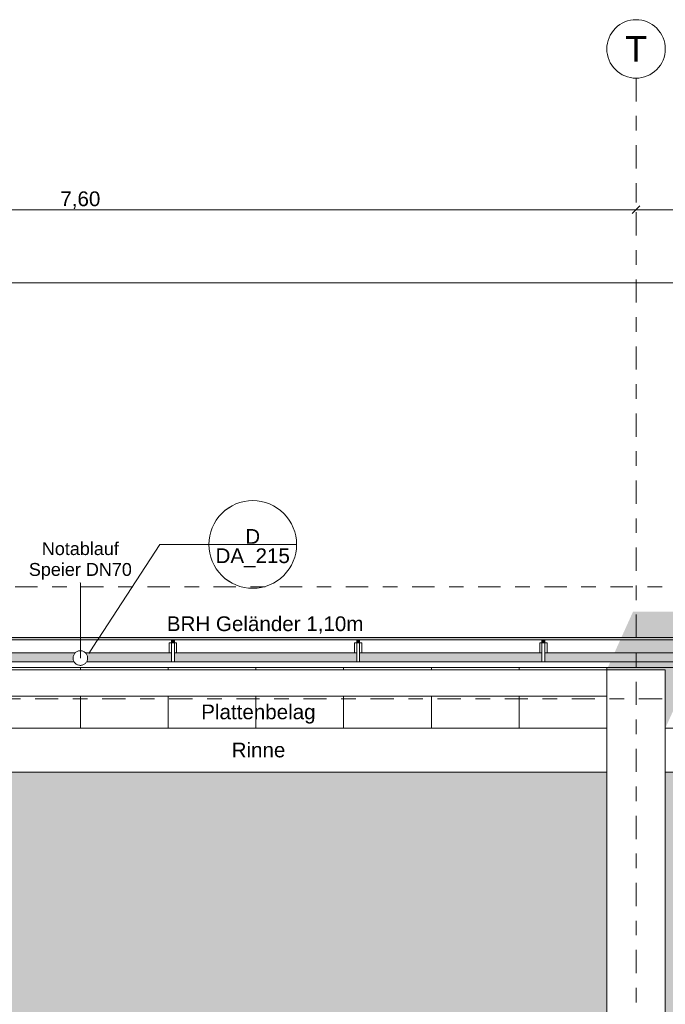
# Model space of a CAD drawing. Header units: metres. Extents: x -180 to 4, y -47 to 4.
# Tile 81 of 256: x -156.84 to -152.42, y -2.54 to 4.2. Entities that reach past the tile are written whole.
import ezdxf

# ---------------------------------------------------------------- set-up
doc = ezdxf.new("R2010")
doc.units = ezdxf.units.M
doc.header["$LTSCALE"] = 0.05
doc.header["$PDMODE"] = 1
doc.header["$PDSIZE"] = -2
for name, pattern in [('ISO-02 Strichlinie', [3.81, 3.048, -0.762]), ('ISO-10 Strichpunktlinie', [4.699, 3.048, -0.762, 0.127, -0.762]), ('Linienart-53', [5.291531, 3.175, -1.058062, 0.352704, -0.705764])]:
    doc.linetypes.add(name, pattern=pattern)
doc.layers.get('0').update_dxf_attribs({"lineweight": 25})
for name, color, linetype, lineweight, true_color in [('30 -36 Dächer- 3 Dachbeläge', 7, 'Continuous', 15, 0x9999ff), ('30 -36 Dächer- 4 Dachbekleidungen', 7, 'Continuous', 9, 0xccccff), ('70 -72 Beschriftung- 1 Beschriftung allgemein', 7, 'Continuous', 9, 0xff6633), ('70 -72 Beschriftung- 7 Detailverweise', 7, 'Continuous', 9, 0x00dd00), ('70 -72 Beschriftung- 7 Detailverweise Linie', 7, 'Continuous', 9, 0x00dd00), ('70 -76 Bemaßung- 2 Allgemein', 7, 'Continuous', 5, 0x6666cc)]:
    doc.layers.add(name, color=color, linetype=linetype, lineweight=lineweight, true_color=true_color)
for name, color, linetype, lineweight in [('40 -41 Abwasser_Wasser_Gas- 2 Wasser-1', 7, 'Continuous', 15), ('60- 61 allgemeine Ausstattung- 4 Terrassen', 7, 'Continuous', 9), ('70 -71 Achsen- 1 Gebäudeachsen', 7, 'Linienart-53', 18), ('70 -72 Beschriftung-14 Schatten', 7, 'Continuous', 5), ('Keine', 7, 'Continuous', 9)]:
    doc.layers.add(name, color=color, linetype=linetype, lineweight=lineweight)
doc.styles.add('Arial', font='arial.ttf')
doc.dimstyles.new('k+k_klein', dxfattribs={"dimtxt": 0.075516, "dimasz": 0.05302, "dimexe": 0.05, "dimexo": 0.15, "dimgap": 0.005, "dimtad": 1, "dimdec": 3, "dimtxsty": 'Arial', "dimblk": 'VW_SLASH-2', "dimblk1": 'VW_SLASH-2', "dimblk2": 'VW_SLASH-2', "dimcen": 0, "dimdle": 0.025, "dimadec": 3, "dimazin": 0, "dimtfac": 0.75, "dimtdec": 3, "dimtix": 1, "dimtmove": 0, "dimatfit": 0, "dimldrblk": 'VW_FILLEDARROW', "dimfxl": 0.1, "dimfxlon": 1, "dimfrac": 2, "dimtolj": 1, "dimarcsym": 0})

# ---------------------------------------------------------------- blocks, each defined once
blk = doc.blocks.new('Gruppe-807')
at = {"layer": '70 -72 Beschriftung- 1 Beschriftung allgemein', "linetype": 'Continuous', "lineweight": 0}
blk.add_hatch(color=30, dxfattribs=at).paths.add_polyline_path([(-156.4218, 0.3446), (-156.421, 0.3476), (-156.4202, 0.3446)])
at = {"layer": '70 -72 Beschriftung- 1 Beschriftung allgemein', "lineweight": 5, "flags": 128}
blk.add_lwpolyline([(-156.4218, 0.3446), (-156.421, 0.3476), (-156.4202, 0.3446)], close=True, dxfattribs=at)
at = {"layer": '70 -72 Beschriftung- 1 Beschriftung allgemein', "insert": (-156.421, 0.6257), "char_height": 0.088103, "attachment_point": 2, "line_spacing_factor": 0.969685, "style": 'Arial'}
blk.add_mtext('Notablauf\\PSpeier DN70', dxfattribs=at)
at = {"color": 255}
blk.add_wipeout([(-156.3777, -0.192), (-156.3804, -0.1962), (-156.3834, -0.2), (-156.3868, -0.2035), (-156.3906, -0.2067), (-156.3946, -0.2095), (-156.3989, -0.2119), (-156.4034, -0.2138), (-156.4081, -0.2153), (-156.4129, -0.2164), (-156.4177, -0.2169), (-156.4226, -0.217), (-156.4275, -0.2166), (-156.4324, -0.2157), (-156.4371, -0.2144), (-156.4416, -0.2126), (-156.446, -0.2103), (-156.4501, -0.2077), (-156.454, -0.2046), (-156.4575, -0.2012), (-156.4607, -0.1975), (-156.4635, -0.1934), (-156.4658, -0.1892), (-156.4678, -0.1847), (-156.4693, -0.18), (-156.4703, -0.1752), (-156.4709, -0.1703), (-156.471, -0.1654), (-156.4706, -0.1605), (-156.4697, -0.1557), (-156.4683, -0.151), (-156.4665, -0.1464), (-156.4643, -0.142), (-156.4616, -0.1379), (-156.4586, -0.1341), (-156.4552, -0.1305), (-156.4514, -0.1274), (-156.4474, -0.1246), (-156.4431, -0.1222), (-156.4386, -0.1202), (-156.4339, -0.1187), (-156.4291, -0.1177), (-156.4243, -0.1171), (-156.4194, -0.1171), (-156.4145, -0.1175), (-156.4096, -0.1183), (-156.4049, -0.1197), (-156.4004, -0.1215), (-156.396, -0.1237), (-156.3919, -0.1264), (-156.388, -0.1294), (-156.3845, -0.1329), (-156.3813, -0.1366), (-156.3785, -0.1406), (-156.3762, -0.1449), (-156.3742, -0.1494), (-156.3727, -0.1541), (-156.3717, -0.1589), (-156.3711, -0.1638), (-156.371, -0.1687), (-156.3714, -0.1736), (-156.3723, -0.1784), (-156.3737, -0.1831), (-156.3755, -0.1877)], dxfattribs=at).dxf.layer = '40 -41 Abwasser_Wasser_Gas- 2 Wasser-1'
at = {"layer": '40 -41 Abwasser_Wasser_Gas- 2 Wasser-1', "flags": 128}
blk.add_lwpolyline([(-156.3777, -0.192), (-156.3804, -0.1962), (-156.3834, -0.2), (-156.3868, -0.2035), (-156.3906, -0.2067), (-156.3946, -0.2095), (-156.3989, -0.2119), (-156.4034, -0.2138), (-156.4081, -0.2153), (-156.4129, -0.2164), (-156.4177, -0.2169), (-156.4226, -0.217), (-156.4275, -0.2166), (-156.4324, -0.2157), (-156.4371, -0.2144), (-156.4416, -0.2126), (-156.446, -0.2103), (-156.4501, -0.2077), (-156.454, -0.2046), (-156.4575, -0.2012), (-156.4607, -0.1975), (-156.4635, -0.1934), (-156.4658, -0.1892), (-156.4678, -0.1847), (-156.4693, -0.18), (-156.4703, -0.1752), (-156.4709, -0.1703), (-156.471, -0.1654), (-156.4706, -0.1605), (-156.4697, -0.1557), (-156.4683, -0.151), (-156.4665, -0.1464), (-156.4643, -0.142), (-156.4616, -0.1379), (-156.4586, -0.1341), (-156.4552, -0.1305), (-156.4514, -0.1274), (-156.4474, -0.1246), (-156.4431, -0.1222), (-156.4386, -0.1202), (-156.4339, -0.1187), (-156.4291, -0.1177), (-156.4243, -0.1171), (-156.4194, -0.1171), (-156.4145, -0.1175), (-156.4096, -0.1183), (-156.4049, -0.1197), (-156.4004, -0.1215), (-156.396, -0.1237), (-156.3919, -0.1264), (-156.388, -0.1294), (-156.3845, -0.1329), (-156.3813, -0.1366), (-156.3785, -0.1406), (-156.3762, -0.1449), (-156.3742, -0.1494), (-156.3727, -0.1541), (-156.3717, -0.1589), (-156.3711, -0.1638), (-156.371, -0.1687), (-156.3714, -0.1736), (-156.3723, -0.1784), (-156.3737, -0.1831), (-156.3755, -0.1877)], close=True, dxfattribs=at)
at = {"layer": '70 -72 Beschriftung- 1 Beschriftung allgemein'}
blk.add_line((-156.421, -0.167), (-156.421, 0.3476), dxfattribs=at)
blk = doc.blocks.new('Gruppe-876')
at = {"layer": '70 -72 Beschriftung- 7 Detailverweise'}
blk.add_line((0.935, 0), (0.335, 0), dxfattribs=at)
at = {"layer": '70 -72 Beschriftung- 7 Detailverweise', "flags": 128}
blk.add_lwpolyline([(0.935, 0), (0.9336, -0.0294), (0.9292, -0.0585), (0.9221, -0.0871), (0.9122, -0.1148), (0.8996, -0.1414), (0.8844, -0.1667), (0.8669, -0.1903), (0.8471, -0.2121), (0.8253, -0.2319), (0.8017, -0.2494), (0.7764, -0.2646), (0.7498, -0.2772), (0.7221, -0.2871), (0.6935, -0.2942), (0.6644, -0.2986), (0.635, -0.3), (0.6056, -0.2986), (0.5765, -0.2942), (0.5479, -0.2871), (0.5202, -0.2772), (0.4936, -0.2646), (0.4683, -0.2494), (0.4447, -0.2319), (0.4229, -0.2121), (0.4031, -0.1903), (0.3856, -0.1667), (0.3704, -0.1414), (0.3578, -0.1148), (0.3479, -0.0871), (0.3408, -0.0585), (0.3364, -0.0294), (0.335, 0), (0.3364, 0.0294), (0.3408, 0.0585), (0.3479, 0.0871), (0.3578, 0.1148), (0.3704, 0.1414), (0.3856, 0.1667), (0.4031, 0.1903), (0.4229, 0.2121), (0.4447, 0.2319), (0.4683, 0.2494), (0.4936, 0.2646), (0.5202, 0.2772), (0.5479, 0.2871), (0.5765, 0.2942), (0.6056, 0.2986), (0.635, 0.3), (0.6644, 0.2986), (0.6935, 0.2942), (0.7221, 0.2871), (0.7498, 0.2772), (0.7764, 0.2646), (0.8017, 0.2494), (0.8253, 0.2319), (0.8471, 0.2121), (0.8669, 0.1903), (0.8844, 0.1667), (0.8996, 0.1414), (0.9122, 0.1148), (0.9221, 0.0871), (0.9292, 0.0585), (0.9336, 0.0294)], close=True, dxfattribs=at)
at = {"layer": '70 -72 Beschriftung- 7 Detailverweise'}
blk.add_point((0.635, 0), dxfattribs=at)
at = {"layer": '70 -72 Beschriftung- 7 Detailverweise', "line_spacing_factor": 0.96878, "style": 'Arial'}
for s, insert, char_height, attachment_point in [('D', (0.635, 0.0046), 0.1007, 8), ('DA_215', (0.635, -0.0267), 0.10069, 2)]:
    blk.add_mtext(s, dxfattribs=dict(at, insert=insert, char_height=char_height, attachment_point=attachment_point))
blk = doc.blocks.new('Referenzmarkierung-76')
at = {"layer": '70 -72 Beschriftung- 7 Detailverweise', "transparency": 33554687}
for q in [(-0.4863, -0.7448), (0.635, 0)]:
    blk.add_line((0, 0), q, dxfattribs=at)
at = {"layer": '70 -72 Beschriftung- 7 Detailverweise', "color": 7, "transparency": 33554687}
blk.add_blockref('Gruppe-876', (0, 0), dxfattribs=at)
blk = doc.blocks.new('Gruppe-917')
at = {"layer": '70 -72 Beschriftung- 1 Beschriftung allgemein', "insert": (-155.8297, 0.1182), "char_height": 0.100689, "attachment_point": 1, "line_spacing_factor": 0.970891, "style": 'Arial'}
blk.add_mtext('BRH Geländer 1,10m', dxfattribs=at)
blk = doc.blocks.new('Gruppe-1117')
at = {"color": 255}
blk.add_wipeout([(-155.7777, -0.132), (-155.7777, -0.062), (-155.7977, -0.062), (-155.7977, -0.132)], dxfattribs=at).dxf.layer = '30 -36 Dächer- 4 Dachbekleidungen'
at = {"layer": '30 -36 Dächer- 3 Dachbeläge', "linetype": 'Continuous', "lineweight": 0, "transparency": 33554687}
blk.add_hatch(color=254, dxfattribs=at).paths.add_polyline_path([(-155.7777, -0.042), (-155.7777, -0.062), (-155.7977, -0.062), (-155.7977, -0.042)])
at = {"layer": '30 -36 Dächer- 3 Dachbeläge', "color": 254, "linetype": 'Continuous', "lineweight": 9, "true_color": 0xccccff, "transparency": 33554687, "flags": 128}
blk.add_lwpolyline([(-155.7777, -0.042), (-155.7777, -0.062), (-155.7977, -0.062), (-155.7977, -0.042)], dxfattribs=at)
at = {"layer": '30 -36 Dächer- 4 Dachbekleidungen', "flags": 128}
for points in [[(-155.8127, -0.132), (-155.8127, -0.062), (-155.7977, -0.062)], [(-155.7777, -0.132), (-155.7777, -0.062), (-155.7977, -0.062), (-155.7977, -0.132)], [(-155.7627, -0.132), (-155.7627, -0.062), (-155.7777, -0.062)]]:
    blk.add_lwpolyline(points, dxfattribs=at)
at = {"color": 255}
blk.add_wipeout([(-155.7777, -0.132), (-155.7777, -0.192), (-155.7977, -0.192), (-155.7977, -0.132)], dxfattribs=at).dxf.layer = '30 -36 Dächer- 4 Dachbekleidungen'
at = {"layer": '30 -36 Dächer- 4 Dachbekleidungen', "flags": 128}
blk.add_lwpolyline([(-155.7777, -0.132), (-155.7777, -0.192), (-155.7977, -0.192), (-155.7977, -0.132)], dxfattribs=at)
blk = doc.blocks.new('Gruppe-1118')
at = {"color": 255}
blk.add_wipeout([(-154.511, -0.132), (-154.511, -0.062), (-154.531, -0.062), (-154.531, -0.132)], dxfattribs=at).dxf.layer = '30 -36 Dächer- 4 Dachbekleidungen'
at = {"layer": '30 -36 Dächer- 3 Dachbeläge', "linetype": 'Continuous', "lineweight": 0, "transparency": 33554687}
blk.add_hatch(color=254, dxfattribs=at).paths.add_polyline_path([(-154.511, -0.042), (-154.511, -0.062), (-154.531, -0.062), (-154.531, -0.042)])
at = {"layer": '30 -36 Dächer- 3 Dachbeläge', "color": 254, "linetype": 'Continuous', "lineweight": 9, "true_color": 0xccccff, "transparency": 33554687, "flags": 128}
blk.add_lwpolyline([(-154.511, -0.042), (-154.511, -0.062), (-154.531, -0.062), (-154.531, -0.042)], dxfattribs=at)
at = {"layer": '30 -36 Dächer- 4 Dachbekleidungen', "flags": 128}
for points in [[(-154.546, -0.132), (-154.546, -0.062), (-154.531, -0.062)], [(-154.511, -0.132), (-154.511, -0.062), (-154.531, -0.062), (-154.531, -0.132)], [(-154.496, -0.132), (-154.496, -0.062), (-154.511, -0.062)]]:
    blk.add_lwpolyline(points, dxfattribs=at)
at = {"color": 255}
blk.add_wipeout([(-154.511, -0.132), (-154.511, -0.192), (-154.531, -0.192), (-154.531, -0.132)], dxfattribs=at).dxf.layer = '30 -36 Dächer- 4 Dachbekleidungen'
at = {"layer": '30 -36 Dächer- 4 Dachbekleidungen', "flags": 128}
blk.add_lwpolyline([(-154.511, -0.132), (-154.511, -0.192), (-154.531, -0.192), (-154.531, -0.132)], dxfattribs=at)
blk = doc.blocks.new('Gruppe-1119')
at = {"color": 255}
blk.add_wipeout([(-153.2443, -0.132), (-153.2443, -0.062), (-153.2643, -0.062), (-153.2643, -0.132)], dxfattribs=at).dxf.layer = '30 -36 Dächer- 4 Dachbekleidungen'
at = {"layer": '30 -36 Dächer- 3 Dachbeläge', "linetype": 'Continuous', "lineweight": 0, "transparency": 33554687}
blk.add_hatch(color=254, dxfattribs=at).paths.add_polyline_path([(-153.2443, -0.042), (-153.2443, -0.062), (-153.2643, -0.062), (-153.2643, -0.042)])
at = {"layer": '30 -36 Dächer- 3 Dachbeläge', "color": 254, "linetype": 'Continuous', "lineweight": 9, "true_color": 0xccccff, "transparency": 33554687, "flags": 128}
blk.add_lwpolyline([(-153.2443, -0.042), (-153.2443, -0.062), (-153.2643, -0.062), (-153.2643, -0.042)], dxfattribs=at)
at = {"layer": '30 -36 Dächer- 4 Dachbekleidungen', "flags": 128}
for points in [[(-153.2793, -0.132), (-153.2793, -0.062), (-153.2643, -0.062)], [(-153.2443, -0.132), (-153.2443, -0.062), (-153.2643, -0.062), (-153.2643, -0.132)], [(-153.2293, -0.132), (-153.2293, -0.062), (-153.2443, -0.062)]]:
    blk.add_lwpolyline(points, dxfattribs=at)
at = {"color": 255}
blk.add_wipeout([(-153.2443, -0.132), (-153.2443, -0.192), (-153.2643, -0.192), (-153.2643, -0.132)], dxfattribs=at).dxf.layer = '30 -36 Dächer- 4 Dachbekleidungen'
at = {"layer": '30 -36 Dächer- 4 Dachbekleidungen', "flags": 128}
blk.add_lwpolyline([(-153.2443, -0.132), (-153.2443, -0.192), (-153.2643, -0.192), (-153.2643, -0.132)], dxfattribs=at)
blk = doc.blocks.new('Gruppe-1384')
at = {"layer": '30 -36 Dächer- 3 Dachbeläge', "linetype": 'Continuous', "lineweight": 0}
blk.add_hatch(color=254, dxfattribs=at).paths.add_polyline_path([(-159.80099996, -0.19204198), (-83.34099996, -0.19204198), (-83.34099996, -0.02704198), (-159.80099996, -0.02704198)])
at = {"layer": '30 -36 Dächer- 3 Dachbeläge', "flags": 128}
blk.add_lwpolyline([(-159.80099996, -0.19204198), (-83.34099996, -0.19204198), (-83.34099996, -0.02704198), (-159.80099996, -0.02704198)], close=True, dxfattribs=at)
at = {"layer": '70 -72 Beschriftung- 7 Detailverweise', "transparency": 33554687}
blk.add_line((-155.87736496, 0.61), (-155.24236496, 0.61), dxfattribs=at)
at = {"layer": '70 -72 Beschriftung- 7 Detailverweise'}
blk.add_line((-154.94236496, 0.61), (-155.54236496, 0.61), dxfattribs=at)
at = {"layer": '70 -72 Beschriftung- 7 Detailverweise', "flags": 128}
blk.add_lwpolyline([(-154.94236496, 0.61), (-154.94380954, 0.58059486), (-154.94812937, 0.5514729), (-154.95528286, 0.5229146), (-154.9652011, 0.49519497), (-154.97778858, 0.46858098), (-154.99292407, 0.44332893), (-155.01046182, 0.41968201), (-155.03023292, 0.39786797), (-155.05204697, 0.37809686), (-155.07569389, 0.36055912), (-155.10094594, 0.34542362), (-155.12755993, 0.33283614), (-155.15527955, 0.3229179), (-155.18383786, 0.31576442), (-155.21295981, 0.31144458), (-155.24236496, 0.31), (-155.2717701, 0.31144458), (-155.30089205, 0.31576442), (-155.32945036, 0.3229179), (-155.35716999, 0.33283614), (-155.38378398, 0.34542362), (-155.40903603, 0.36055912), (-155.43268294, 0.37809686), (-155.45449699, 0.39786797), (-155.47426809, 0.41968201), (-155.49180584, 0.44332893), (-155.50694134, 0.46858098), (-155.51952882, 0.49519497), (-155.52944706, 0.5229146), (-155.53660054, 0.5514729), (-155.54092037, 0.58059486), (-155.54236496, 0.61), (-155.54092037, 0.63940514), (-155.53660054, 0.6685271), (-155.52944706, 0.6970854), (-155.51952882, 0.72480503), (-155.50694134, 0.75141902), (-155.49180584, 0.77667107), (-155.47426809, 0.80031799), (-155.45449699, 0.82213203), (-155.43268294, 0.84190314), (-155.40903603, 0.85944088), (-155.38378398, 0.87457638), (-155.35716999, 0.88716386), (-155.32945036, 0.8970821), (-155.30089205, 0.90423558), (-155.2717701, 0.90855542), (-155.24236496, 0.91), (-155.21295981, 0.90855542), (-155.18383786, 0.90423558), (-155.15527955, 0.8970821), (-155.12755993, 0.88716386), (-155.10094594, 0.87457638), (-155.07569389, 0.85944088), (-155.05204697, 0.84190314), (-155.03023292, 0.82213203), (-155.01046182, 0.80031799), (-154.99292407, 0.77667107), (-154.97778858, 0.75141902), (-154.9652011, 0.72480503), (-154.95528286, 0.6970854), (-154.94812937, 0.6685271), (-154.94380954, 0.63940514)], close=True, dxfattribs=at)
at = {"layer": '70 -72 Beschriftung- 7 Detailverweise'}
blk.add_point((-155.24236496, 0.61), dxfattribs=at)
at = {"layer": '70 -72 Beschriftung- 7 Detailverweise', "line_spacing_factor": 0.96878, "style": 'Arial'}
for s, insert, char_height, attachment_point in [('D', (-155.24236496, 0.61458611), 0.10068866, 8), ('DA_215', (-155.24236496, 0.58333588), 0.100688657, 2)]:
    blk.add_mtext(s, dxfattribs=dict(at, insert=insert, char_height=char_height, attachment_point=attachment_point))
at = {"color": 255, "linetype": 'ISO-02 Strichlinie', "lineweight": 5, "transparency": 33554483}
blk.add_wipeout([(-145.02059596, -0.94704198), (-145.02059596, -11.49704198), (-145.22099996, -11.49704198), (-145.22099996, -11.89704198), (-145.02059596, -11.89704198), (-145.02059596, -12.11704198), (-152.62059596, -12.11704198), (-152.62059596, -11.89704198), (-152.42099996, -11.89704198), (-152.42099996, -11.49704198), (-152.62059596, -11.49704198), (-152.62059596, -0.94704198)], dxfattribs=at).dxf.layer = '60- 61 allgemeine Ausstattung- 4 Terrassen'
at = {"color": 255}
blk.add_wipeout([(-159.80099996, -0.13204198), (-83.34099996, -0.13204198), (-83.34099996, -0.04204198), (-159.80099996, -0.04204198)], dxfattribs=at).dxf.layer = '30 -36 Dächer- 4 Dachbekleidungen'
at = {"color": 255, "linetype": 'ISO-02 Strichlinie', "lineweight": 5, "transparency": 33554483}
blk.add_wipeout([(-152.62059596, -0.94704198), (-152.62059596, -11.49704198), (-152.82099996, -11.49704198), (-152.82099996, -11.89704198), (-152.62059596, -11.89704198), (-152.62059596, -12.11704198), (-159.80099996, -12.11704198), (-159.80099996, -11.62704198), (-159.62399996, -11.62704198), (-159.62399996, -8.69704198), (-155.87399996, -8.69704198), (-155.87399996, -2.69704198), (-159.62399996, -2.69704198), (-159.62399996, -0.94704198)], dxfattribs=at).dxf.layer = '60- 61 allgemeine Ausstattung- 4 Terrassen'
at = {"layer": '60- 61 allgemeine Ausstattung- 4 Terrassen', "linetype": 'Continuous', "lineweight": 9, "transparency": 33554483}
h = blk.add_hatch(dxfattribs=at)
h.set_pattern_fill('Sand 1 sehr fein SRF', style=0, pattern_type=2)
h.set_pattern_definition([(-22, (-129.5485, -6.532042), (-0.018555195, 0.04226461), [0.000625, -0.061875]), (14, (-129.540251, -6.554718), (-0.037110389, -0.027832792), [0.000625, -0.030625]), (-3.77456, (-129.599014, -6.56915), (-0.01958604, 0.06597403), [0.00028186, -0.09367194]), (-68, (-129.42892, -6.50524), (0.1926424, 0.04408), [0.00028125, -0.09346875]), (96, (-129.562934, -6.596983), (-0.036105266, -0.06319548), [0.0005625, -0.0931875]), (132, (-129.5351, -6.57328), (0.040202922, 0.004123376), [0.0003125, -0.0621875]), (-17, (-129.567055, -6.55678), (0.0930531, 0.02892868), [0.000625, -0.061875]), (-145, (-129.5619, -6.551625), (0.06266964, -0.04009224), [0.000625, -0.061875]), (-137, (-129.57633, -6.548533), (0.0494443, -0.02123569), [0.000625, -0.061875])])
h.paths.add_polyline_path([(-99.84099996, -11.27704198), (-99.35099996, -11.27704198), (-99.35099996, -11.10004198), (-99.54599996, -11.10004198), (-99.54599996, -8.69704198), (-101.84599996, -8.69704198), (-101.84599996, -2.69704198), (-99.54599996, -2.69704198), (-99.54599996, -0.94704198), (-159.62399996, -0.94704198), (-159.62399996, -2.69704198), (-155.87399996, -2.69704198), (-155.87399996, -8.69704198), (-159.62399996, -8.69704198), (-159.62399996, -11.62704198), (-159.80099996, -11.62704198), (-159.80099996, -12.11704198), (-100.01799996, -12.11704198), (-100.01799996, -11.76704198), (-99.84099996, -11.76704198)])
h.paths.add_polyline_path([(-152.82099996, -11.49704198), (-152.42099996, -11.49704198), (-152.42099996, -11.89704198), (-152.82099996, -11.89704198)])
h.paths.add_polyline_path([(-107.22099996, -11.49704198), (-106.82099996, -11.49704198), (-106.82099996, -11.89704198), (-107.22099996, -11.89704198)])
h.paths.add_polyline_path([(-114.82099996, -11.49704198), (-114.42099996, -11.49704198), (-114.42099996, -11.89704198), (-114.82099996, -11.89704198)])
h.paths.add_polyline_path([(-122.42099996, -11.49704198), (-122.02099996, -11.49704198), (-122.02099996, -11.89704198), (-122.42099996, -11.89704198)])
h.paths.add_polyline_path([(-130.02099996, -11.49704198), (-129.62099996, -11.49704198), (-129.62099996, -11.89704198), (-130.02099996, -11.89704198)])
h.paths.add_polyline_path([(-137.62099996, -11.49704198), (-137.22099996, -11.49704198), (-137.22099996, -11.89704198), (-137.62099996, -11.89704198)])
h.paths.add_polyline_path([(-145.22099996, -11.49704198), (-144.82099996, -11.49704198), (-144.82099996, -11.89704198), (-145.22099996, -11.89704198)])
at = {"layer": '30 -36 Dächer- 4 Dachbekleidungen', "flags": 128}
blk.add_lwpolyline([(-159.80099996, -0.13204198), (-83.34099996, -0.13204198), (-83.34099996, -0.04204198), (-159.80099996, -0.04204198)], close=True, dxfattribs=at)
at = {"layer": '70 -72 Beschriftung- 1 Beschriftung allgemein', "color": 7}
blk.add_blockref('Gruppe-917', (0, 0), dxfattribs=at)
at = {"color": 255, "lineweight": 9}
blk.add_wipeout([(-159.62399996, -0.64704198), (-83.51799996, -0.64704198), (-83.51799996, -0.94704198), (-159.62399996, -0.94704198)], dxfattribs=at).dxf.layer = '40 -41 Abwasser_Wasser_Gas- 2 Wasser-1'
at = {"layer": '60- 61 allgemeine Ausstattung- 4 Terrassen', "linetype": 'Continuous', "lineweight": 9, "transparency": 33554534}
h = blk.add_hatch(dxfattribs=at)
h.set_pattern_fill('Platte 60_60 SRF-1', style=0, pattern_type=2)
h.set_pattern_definition([(90, (-152.821, -0.64704), (-0.6, 7e-17), []), (0, (-152.821, -0.64704), (0, 0.6), [])])
h.paths.add_polyline_path([(-159.80099996, -0.51704198), (-159.62399996, -0.51704198), (-159.62399996, -0.64704198), (-152.82099996, -0.64704198), (-152.82099996, -0.19204198), (-159.80099996, -0.19204198)])
at = {"layer": '40 -41 Abwasser_Wasser_Gas- 2 Wasser-1', "color": 7, "lineweight": 9, "flags": 128}
blk.add_lwpolyline([(-159.62399996, -0.64704198), (-83.51799996, -0.64704198), (-83.51799996, -0.94704198), (-159.62399996, -0.94704198)], close=True, dxfattribs=at)
at = {"layer": '60- 61 allgemeine Ausstattung- 4 Terrassen', "color": 252, "linetype": 'Continuous', "lineweight": 9, "true_color": 0x888888, "transparency": 33554687, "flags": 128}
blk.add_lwpolyline([(-159.80099996, -0.51704198), (-159.62399996, -0.51704198), (-159.62399996, -0.64704198), (-152.82099996, -0.64704198), (-152.82099996, -0.19204198), (-159.80099996, -0.19204198)], close=True, dxfattribs=at)
at = {"layer": '70 -72 Beschriftung- 1 Beschriftung allgemein', "attachment_point": 1, "line_spacing_factor": 0.96878, "style": 'Arial'}
for s, insert, char_height in [('Plattenbelag', (-155.5944623, -0.48473077), 0.1006886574), ('Rinne', (-155.38651634, -0.74552523), 0.100688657)]:
    blk.add_mtext(s, dxfattribs=dict(at, insert=insert, char_height=char_height))
at = {"color": 255}
blk.add_wipeout([(-159.80099996, -0.23204198), (-83.34099996, -0.23204198), (-83.34099996, -0.19204198), (-159.80099996, -0.19204198)], dxfattribs=at).dxf.layer = '30 -36 Dächer- 4 Dachbekleidungen'
at = {"layer": '30 -36 Dächer- 4 Dachbekleidungen', "flags": 128}
blk.add_lwpolyline([(-159.80099996, -0.23204198), (-83.34099996, -0.23204198), (-83.34099996, -0.19204198), (-159.80099996, -0.19204198)], close=True, dxfattribs=at)
at = {"layer": '40 -41 Abwasser_Wasser_Gas- 2 Wasser-1', "color": 7}
blk.add_blockref('Gruppe-807', (0, 0), dxfattribs=at)
at = {"layer": '70 -72 Beschriftung- 1 Beschriftung allgemein', "color": 7}
for name in ['Gruppe-1118', 'Gruppe-1119']:
    blk.add_blockref(name, (0, 0), dxfattribs=at)
at = {"layer": '70 -72 Beschriftung- 7 Detailverweise', "transparency": 33554687}
blk.add_line((-155.87736496, 0.61), (-156.36367723, -0.13475538), dxfattribs=at)
at = {"layer": '70 -72 Beschriftung- 7 Detailverweise'}
blk.add_blockref('Referenzmarkierung-76', (-155.87736496, 0.61), dxfattribs=at)
at = {"layer": '70 -72 Beschriftung- 1 Beschriftung allgemein', "color": 7}
blk.add_blockref('Gruppe-1117', (0, 0), dxfattribs=at)
blk = doc.blocks.new('Gruppe-1438')
at = {"color": 255, "lineweight": 9}
blk.add_wipeout([(-152.821, -0.247), (-152.421, -0.247), (-152.421, -11.897), (-152.821, -11.897)], dxfattribs=at).dxf.layer = '60- 61 allgemeine Ausstattung- 4 Terrassen'
at = {"layer": '60- 61 allgemeine Ausstattung- 4 Terrassen', "lineweight": 9, "flags": 128}
blk.add_lwpolyline([(-152.821, -0.247), (-152.421, -0.247), (-152.421, -11.897), (-152.821, -11.897)], close=True, dxfattribs=at)
at = {"color": 255, "lineweight": 9}
blk.add_wipeout([(-160.021, -0.247), (-152.821, -0.247), (-152.821, -0.427), (-160.021, -0.427)], dxfattribs=at).dxf.layer = '60- 61 allgemeine Ausstattung- 4 Terrassen'
at = {"layer": '70 -72 Beschriftung-14 Schatten', "linetype": 'Continuous', "lineweight": 0, "transparency": 33554495}
blk.add_hatch(color=7, dxfattribs=at).paths.add_polyline_path([(-152.821, -0.247), (-152.421, -0.247), (-152.421, -0.647), (-152.0611, 0.15), (-152.6417, 0.15)])
at = {"layer": '60- 61 allgemeine Ausstattung- 4 Terrassen', "lineweight": 9, "flags": 128}
blk.add_lwpolyline([(-160.021, -0.247), (-152.821, -0.247), (-152.821, -0.427), (-160.021, -0.427)], close=True, dxfattribs=at)
blk = doc.blocks.new('_Dach_2D (2D)')
at = {"layer": '60- 61 allgemeine Ausstattung- 4 Terrassen', "color": 7}
blk.add_blockref('Gruppe-1384', (0, 0), dxfattribs=at)
blk.add_blockref('Gruppe-1438', (0, 0), dxfattribs=at)
blk = doc.blocks.new('VW_SLASH-2')
at = {"color": 0, "linetype": 'ByBlock', "lineweight": -2, "transparency": 16777216}
blk.add_line((0.47, 0), (-1, 0), dxfattribs=at)
at = {"color": 0, "lineweight": 5, "transparency": 16777216, "flags": 128}
blk.add_lwpolyline([(0.5, 0.5), (-0.5, -0.5)], dxfattribs=at)
blk = doc.blocks.new('*D2188')
at = {"layer": '70 -76 Bemaßung- 2 Allgemein', "color": 0, "lineweight": -2}
for p, q in [((-160.221, 3.05), (-160.221, 2.95)), ((-152.621, 3.05), (-152.621, 2.95)), ((-152.674, 2.9), (-160.168, 2.9))]:
    blk.add_line(p, q, dxfattribs=at)
at = {"layer": 'Defpoints', "color": 0}
for p in [(-160.221, 2.9), (-160.221, 2.9), (-152.621, 2.9)]:
    blk.add_point(p, dxfattribs=at)
at = {"layer": '70 -76 Bemaßung- 2 Allgemein', "color": 0, "lineweight": -2, "xscale": 0.05302001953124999, "yscale": 0.05302001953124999, "zscale": 0.05302001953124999, "rotation": 180}
blk.add_blockref('VW_SLASH-2', (-160.221, 2.9), dxfattribs=at)
at = {"layer": '70 -76 Bemaßung- 2 Allgemein', "color": 0, "lineweight": -2, "xscale": 0.05302001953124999, "yscale": 0.05302001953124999, "zscale": 0.05302001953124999}
blk.add_blockref('VW_SLASH-2', (-152.621, 2.9), dxfattribs=at)
at = {"layer": '70 -76 Bemaßung- 2 Allgemein', "color": 0, "insert": (-156.421, 2.9654), "char_height": 0.10069, "attachment_point": 5, "style": 'Arial'}
blk.add_mtext('\\A1;7,60', dxfattribs=at)
blk = doc.blocks.new('VW_FILLEDARROW')
at = {"linetype": 'Continuous', "lineweight": 0, "transparency": 16777216}
blk.add_hatch(color=0, dxfattribs=at).paths.add_polyline_path([(-2.83, 0.76), (0, 0), (-2.83, -0.76)])
at = {"color": 0, "lineweight": 5, "transparency": 16777216, "flags": 128}
blk.add_lwpolyline([(-2.83, 0.76), (0, 0), (-2.83, -0.76)], close=True, dxfattribs=at)
blk = doc.blocks.new('*D2189')
at = {"layer": '70 -76 Bemaßung- 2 Allgemein', "color": 0, "lineweight": -2}
for p, q in [((-152.621, 3.05), (-152.621, 2.95)), ((-145.021, 3.05), (-145.021, 2.95)), ((-145.074, 2.9), (-152.568, 2.9))]:
    blk.add_line(p, q, dxfattribs=at)
at = {"layer": 'Defpoints', "color": 0}
for p in [(-152.621, 2.9), (-152.621, 2.9), (-145.021, 2.9)]:
    blk.add_point(p, dxfattribs=at)
at = {"layer": '70 -76 Bemaßung- 2 Allgemein', "color": 0, "lineweight": -2, "xscale": 0.05302001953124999, "yscale": 0.05302001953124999, "zscale": 0.05302001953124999, "rotation": 180}
blk.add_blockref('VW_SLASH-2', (-152.621, 2.9), dxfattribs=at)
at = {"layer": '70 -76 Bemaßung- 2 Allgemein', "color": 0, "lineweight": -2, "xscale": 0.05302001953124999, "yscale": 0.05302001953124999, "zscale": 0.05302001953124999}
blk.add_blockref('VW_SLASH-2', (-145.021, 2.9), dxfattribs=at)
at = {"layer": '70 -76 Bemaßung- 2 Allgemein', "color": 0, "insert": (-148.821, 2.9654), "char_height": 0.10069, "attachment_point": 5, "style": 'Arial'}
blk.add_mtext('\\A1;7,60', dxfattribs=at)
blk = doc.blocks.new('*D2241')
at = {"layer": '70 -76 Bemaßung- 2 Allgemein', "color": 0, "lineweight": -2}
for p, q in [((-159.624, 2.3), (-159.624, 2.45)), ((-100.018, 2.3), (-100.018, 2.45)), ((-100.071, 2.4), (-159.571, 2.4))]:
    blk.add_line(p, q, dxfattribs=at)
at = {"layer": 'Defpoints', "color": 0}
for p in [(-159.624, 2.4), (-159.624, -0.497), (-100.018, -11.737)]:
    blk.add_point(p, dxfattribs=at)
at = {"layer": '70 -76 Bemaßung- 2 Allgemein', "color": 0, "lineweight": -2, "xscale": 0.05302001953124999, "yscale": 0.05302001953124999, "zscale": 0.05302001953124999, "rotation": 180}
blk.add_blockref('VW_SLASH-2', (-159.624, 2.4), dxfattribs=at)
at = {"layer": '70 -76 Bemaßung- 2 Allgemein', "color": 0, "lineweight": -2, "xscale": 0.05302001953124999, "yscale": 0.05302001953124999, "zscale": 0.05302001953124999}
blk.add_blockref('VW_SLASH-2', (-100.018, 2.4), dxfattribs=at)
at = {"layer": '70 -76 Bemaßung- 2 Allgemein', "color": 0, "insert": (-129.821, 2.4831), "char_height": 0.100689, "attachment_point": 5, "style": 'Arial'}
blk.add_mtext('\\A1;59,60\\S6^ ;', dxfattribs=at)
blk = doc.blocks.new('_Achsen (3D)')
at = {"layer": '70 -71 Achsen- 1 Gebäudeachsen', "transparency": 33554687}
for p, q in [((-152.621, 3.8), (-152.621, -46.172)), ((-179.668, -0.447), (3.826, -0.447))]:
    blk.add_line(p, q, dxfattribs=at)
at = {"color": 255, "transparency": 33554687}
blk.add_wipeout([(-152.621, 4.2), (-152.6014, 4.199), (-152.582, 4.1961), (-152.5629, 4.1913), (-152.5445, 4.1847), (-152.5267, 4.1763), (-152.5099, 4.1663), (-152.4941, 4.1546), (-152.4796, 4.1414), (-152.4664, 4.1268), (-152.4547, 4.1111), (-152.4446, 4.0942), (-152.4362, 4.0765), (-152.4296, 4.058), (-152.4248, 4.039), (-152.422, 4.0196), (-152.421, 4), (-152.422, 3.9804), (-152.4248, 3.9609), (-152.4296, 3.9419), (-152.4362, 3.9234), (-152.4446, 3.9057), (-152.4547, 3.8888), (-152.4664, 3.8731), (-152.4796, 3.8585), (-152.4941, 3.8454), (-152.5099, 3.8337), (-152.5267, 3.8236), (-152.5445, 3.8152), (-152.5629, 3.8086), (-152.582, 3.8038), (-152.6014, 3.8009), (-152.621, 3.8), (-152.6406, 3.8009), (-152.66, 3.8038), (-152.6791, 3.8086), (-152.6975, 3.8152), (-152.7153, 3.8236), (-152.7321, 3.8337), (-152.7479, 3.8454), (-152.7624, 3.8585), (-152.7756, 3.8731), (-152.7873, 3.8888), (-152.7974, 3.9057), (-152.8058, 3.9234), (-152.8124, 3.9419), (-152.8172, 3.9609), (-152.82, 3.9804), (-152.821, 4), (-152.82, 4.0196), (-152.8172, 4.039), (-152.8124, 4.058), (-152.8058, 4.0765), (-152.7974, 4.0942), (-152.7873, 4.1111), (-152.7756, 4.1268), (-152.7624, 4.1414), (-152.7479, 4.1546), (-152.7321, 4.1663), (-152.7153, 4.1763), (-152.6975, 4.1847), (-152.6791, 4.1913), (-152.66, 4.1961), (-152.6406, 4.199)], dxfattribs=at).dxf.layer = 'Keine'
at = {"layer": 'Keine', "transparency": 33554687, "flags": 128}
blk.add_lwpolyline([(-152.621, 4.2), (-152.6014, 4.199), (-152.582, 4.1961), (-152.5629, 4.1913), (-152.5445, 4.1847), (-152.5267, 4.1763), (-152.5099, 4.1663), (-152.4941, 4.1546), (-152.4796, 4.1414), (-152.4664, 4.1268), (-152.4547, 4.1111), (-152.4446, 4.0942), (-152.4362, 4.0765), (-152.4296, 4.058), (-152.4248, 4.039), (-152.422, 4.0196), (-152.421, 4), (-152.422, 3.9804), (-152.4248, 3.9609), (-152.4296, 3.9419), (-152.4362, 3.9234), (-152.4446, 3.9057), (-152.4547, 3.8888), (-152.4664, 3.8731), (-152.4796, 3.8585), (-152.4941, 3.8454), (-152.5099, 3.8337), (-152.5267, 3.8236), (-152.5445, 3.8152), (-152.5629, 3.8086), (-152.582, 3.8038), (-152.6014, 3.8009), (-152.621, 3.8), (-152.6406, 3.8009), (-152.66, 3.8038), (-152.6791, 3.8086), (-152.6975, 3.8152), (-152.7153, 3.8236), (-152.7321, 3.8337), (-152.7479, 3.8454), (-152.7624, 3.8585), (-152.7756, 3.8731), (-152.7873, 3.8888), (-152.7974, 3.9057), (-152.8058, 3.9234), (-152.8124, 3.9419), (-152.8172, 3.9609), (-152.82, 3.9804), (-152.821, 4), (-152.82, 4.0196), (-152.8172, 4.039), (-152.8124, 4.058), (-152.8058, 4.0765), (-152.7974, 4.0942), (-152.7873, 4.1111), (-152.7756, 4.1268), (-152.7624, 4.1414), (-152.7479, 4.1546), (-152.7321, 4.1663), (-152.7153, 4.1763), (-152.6975, 4.1847), (-152.6791, 4.1913), (-152.66, 4.1961), (-152.6406, 4.199)], close=True, dxfattribs=at)
at = {"layer": 'Keine', "transparency": 33554687, "insert": (-152.621, 4), "char_height": 0.1762, "attachment_point": 5, "line_spacing_factor": 0.970891, "style": 'Arial'}
blk.add_mtext('T', dxfattribs=at)
blk = doc.blocks.new('Gruppe-1909')
at = {"layer": '70 -76 Bemaßung- 2 Allgemein'}
for base, p1, p2, picture, middle in [((-160.22099996, 2.89995802), (-152.62099996, 2.89995802), (-160.22099996, 2.89995802), '*D2188', (-156.42099996, 2.96542156)), ((-152.62099996, 2.89995802), (-145.02099996, 2.89995802), (-152.62099996, 2.89995802), '*D2189', (-148.82099996, 2.96542156))]:
    dim = blk.add_linear_dim(base=base, p1=p1, p2=p2, text='7,60', dimstyle='k+k_klein', override={"dimtxt": 0.100689, "dimgap": 0.005, "dimdec": 8, "dimpost": '<>', "dimtxsty": 'Arial', "dimtmove": 2}, dxfattribs=at)
    dim.commit()
    dim.dimension.update_dxf_attribs({"geometry": picture, "text_midpoint": middle})
blk = doc.blocks.new('Gruppe-1912')
at = {"layer": '70 -76 Bemaßung- 2 Allgemein'}
dim = blk.add_linear_dim(base=(-159.62399996, 2.39995802), p1=(-100.01799996, -11.73704198), p2=(-159.62399996, -0.49704198), text='59,60\\S6^ ;', dimstyle='k+k_klein', override={"dimtxt": 0.100689, "dimgap": 0.005, "dimdec": 8, "dimpost": '<>', "dimtxsty": 'Arial', "dimtmove": 2}, dxfattribs=at)
dim.commit()
dim.dimension.update_dxf_attribs({"geometry": '*D2241', "text_midpoint": (-129.82099996, 2.48305885)})
blk = doc.blocks.new('_Dach_2D Bemaßung_ Beschriftung (2D)')
at = {"layer": '70 -72 Beschriftung- 7 Detailverweise Linie', "linetype": 'ISO-10 Strichpunktlinie', "flags": 128}
blk.add_lwpolyline([(-176.32, 0.3208767), (-99.01, 0.3208767), (-99.01, -12.16), (-176.32, -12.16)], close=True, dxfattribs=at)
at = {"layer": '70 -76 Bemaßung- 2 Allgemein'}
for name in ['Gruppe-1909', 'Gruppe-1912']:
    blk.add_blockref(name, (0, 0), dxfattribs=at)

msp = doc.modelspace()

# ---------------------------------------------------------------- block references
at = {"layer": 'Keine', "color": 1}
msp.add_blockref('_Dach_2D (2D)', (0, 0), dxfattribs=at)

# ---------------------------------------------------------------- next in the draw order: block references
msp.add_blockref('_Dach_2D Bemaßung_ Beschriftung (2D)', (0, 0), dxfattribs=at)

# ---------------------------------------------------------------- next in the draw order: block references
msp.add_blockref('_Achsen (3D)', (0, 0), dxfattribs=at)

doc.saveas('drawing.dxf')
